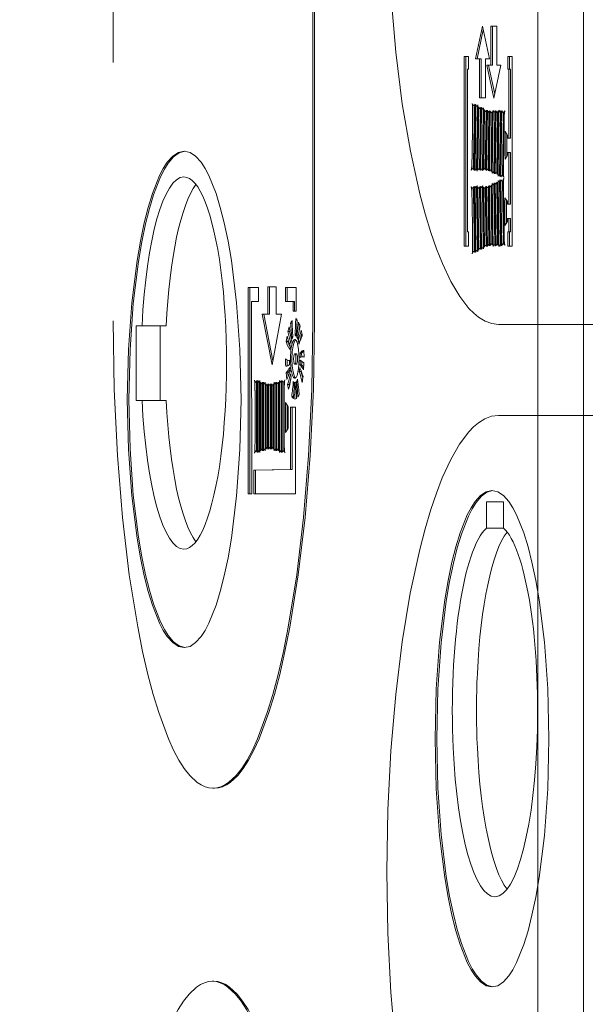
# Model space of a CAD drawing. Header units: centimetres. Extents: x -1436 to 1974, y -887 to 4352.
# Tile 73 of 105: x 604.4 to 607.82, y 2501.03 to 2506.98. Entities that reach past the tile are written whole.
import ezdxf

# ---------------------------------------------------------------- set-up
doc = ezdxf.new("R2010")
doc.units = ezdxf.units.CM
doc.header["$MEASUREMENT"] = 0
doc.layers.add('00 - nowa technologia myjni_Nr_pióra__246', color=7, linetype='Continuous', lineweight=20, true_color=0x1db3b3)
doc.layers.add('299-A Wymiary Opisy', color=7, linetype='Continuous')
doc.layers.add('299-A Wymiary Opisy_Nr_pióra__11', color=7, linetype='Continuous', lineweight=0)
doc.styles.add('STYL_AUTOMATYCZNY_1', font='arial.ttf')
doc.dimstyles.new('STYL_AUTOMATYCZNY__1', dxfattribs={"dimtxt": 13, "dimasz": 7.6, "dimexe": 0.18, "dimexo": 0.0625, "dimgap": 0, "dimtad": 1, "dimdec": 0, "dimzin": 0, "dimdsep": 46, "dimtxsty": 'STYL_AUTOMATYCZNY_1', "dimblk": 'ARROWHEAD_2', "dimblk1": 'ARROWHEAD_2', "dimblk2": 'ARROWHEAD_2', "dimcen": 0.09, "dimclrd": 7, "dimclre": 7, "dimclrt": 7, "dimadec": 0, "dimazin": 0, "dimtfac": 1, "dimtdec": 4, "dimtmove": 0, "dimatfit": 3, "dimfxl": 0, "dimtolj": 1, "dimtzin": 0, "dimarcsym": 0})

# ---------------------------------------------------------------- blocks, each defined once
blk = doc.blocks.new('*D80')
at = {"layer": '299-A Wymiary Opisy_Nr_pióra__11', "color": 7, "linetype": 'Continuous', "lineweight": 0}
for p, q in [((62.3974, 2870.0807), (62.3786, 2855.0807)), ((621.2065, 2869.3787), (621.1877, 2854.3787)), ((65.281, 2867.5771), (59.495, 2857.5843)), ((618.3041, 2856.8823), (624.0901, 2866.8751)), ((62.388, 2862.5807), (57.498, 2862.5868)), ((621.1971, 2861.8787), (62.388, 2862.5807)), ((626.0871, 2861.8726), (621.1971, 2861.8787))]:
    blk.add_line(p, q, dxfattribs=at)
at = {"layer": '299-A Wymiary Opisy_Nr_pióra__11', "color": 7, "lineweight": 0, "insert": (326.9227, 2864.8484), "char_height": 13, "attachment_point": 7, "rotation": 359.92802, "style": 'STYL_AUTOMATYCZNY_1'}
blk.add_mtext('\\A1;{\\pql;\\fArial|b0|i0|c238|p0;\\W1.000000;559}', dxfattribs=at)
blk = doc.blocks.new('ARROWHEAD_2')
at = {"color": 0, "linetype": 'Continuous', "lineweight": 0}
for p, q in [((-0.37813, -0.655), (0.37813, 0.655)), ((0, 0), (-1, 0))]:
    blk.add_line(p, q, dxfattribs=at)

msp = doc.modelspace()

# ---------------------------------------------------------------- linework, layer by layer
at = {"layer": '00 - nowa technologia myjni_Nr_pióra__246', "color": 132, "linetype": 'Continuous', "lineweight": 20, "true_color": 0x1db3b3}
for p, q in [((607.5322, 2583.5757), (607.5322, 2388.5757)), ((607.8072, 2542.286), (607.8072, 2467.2695)), ((604.9679, 2508.2814), (604.9679, 2506.7198)), ((606.1737, 2505.1582), (606.1737, 2508.2814)), ((606.1834, 2505.1582), (606.1834, 2508.2814)), ((607.1971, 2506.9386), (607.1562, 2506.7406)), ((607.2021, 2506.9161), (607.1658, 2506.7406)), ((607.2403, 2506.7406), (607.1971, 2506.9386)), ((607.2484, 2506.938), (607.2484, 2506.703)), ((607.2842, 2506.938), (607.2484, 2506.938)), ((607.258, 2506.938), (607.258, 2506.703)), ((607.2842, 2506.703), (607.2842, 2506.938)), ((607.1136, 2506.7555), (607.0874, 2506.7555)), ((607.0874, 2506.7555), (607.0874, 2505.6105)), ((607.097, 2506.7555), (607.097, 2505.6105)), ((607.1136, 2506.6792), (607.1136, 2506.7555)), ((607.1562, 2506.7406), (607.1798, 2506.7406)), ((607.1896, 2506.7406), (607.1798, 2506.7406)), ((607.1798, 2506.7406), (607.1798, 2506.5056)), ((607.1896, 2506.7406), (607.1896, 2506.5056)), ((607.2159, 2506.5056), (607.2159, 2506.7406)), ((607.2159, 2506.7406), (607.2403, 2506.7406)), ((607.351, 2506.7555), (607.3773, 2506.7555)), ((607.351, 2506.6789), (607.351, 2506.7555)), ((607.3608, 2506.6789), (607.3608, 2506.7555)), ((607.3773, 2506.7555), (607.3773, 2505.6105)), ((607.1069, 2505.6969), (607.1069, 2506.6792)), ((607.1069, 2506.6792), (607.1136, 2506.6792)), ((607.2484, 2506.703), (607.2238, 2506.703)), ((607.2238, 2506.703), (607.2671, 2506.5047)), ((607.2336, 2506.703), (607.2717, 2506.5276)), ((607.258, 2506.703), (607.2484, 2506.703)), ((607.2671, 2506.5047), (607.308, 2506.703)), ((607.308, 2506.703), (607.2842, 2506.703)), ((607.3578, 2506.6789), (607.351, 2506.6789)), ((607.3675, 2506.6789), (607.3578, 2506.6789)), ((607.3578, 2506.2624), (607.3578, 2506.6789)), ((607.3675, 2506.2624), (607.3675, 2506.6789)), ((607.1798, 2506.5056), (607.2159, 2506.5056)), ((607.153, 2506.4601), (607.146, 2506.4601)), ((607.1476, 2506.0671), (607.153, 2506.4668)), ((607.1585, 2506.4653), (607.153, 2506.0658)), ((607.1679, 2506.4552), (607.1628, 2506.0744)), ((607.1649, 2506.0631), (607.1704, 2506.4626)), ((607.1702, 2506.4552), (607.1649, 2506.4552)), ((607.1756, 2506.4522), (607.1704, 2506.0707)), ((607.1852, 2506.4421), (607.1803, 2506.0774)), ((607.1875, 2506.4421), (607.182, 2506.4421)), ((607.1824, 2506.068), (607.1876, 2506.4494)), ((607.193, 2506.4479), (607.1878, 2506.0668)), ((607.2026, 2506.4382), (607.1977, 2506.0753)), ((607.2049, 2506.4382), (607.1994, 2506.4382)), ((607.1998, 2506.064), (607.205, 2506.4449)), ((607.2102, 2506.4348), (607.2053, 2506.0716)), ((607.2198, 2506.4241), (607.2151, 2506.0793)), ((607.2221, 2506.4241), (607.2166, 2506.4241)), ((607.2172, 2506.0689), (607.2223, 2506.4317)), ((607.2276, 2506.4308), (607.2227, 2506.0677)), ((607.2372, 2506.4198), (607.2325, 2506.075)), ((607.2395, 2506.4198), (607.2339, 2506.4198)), ((607.2346, 2506.0646), (607.2395, 2506.4278)), ((607.245, 2506.4263), (607.24, 2506.0634)), ((607.2546, 2506.4162), (607.2499, 2506.071)), ((607.2567, 2506.4162), (607.2514, 2506.4162)), ((607.252, 2506.0603), (607.2569, 2506.4235)), ((607.2624, 2506.4314), (607.2572, 2506.05)), ((607.272, 2506.4205), (607.2671, 2506.0579)), ((607.2743, 2506.4205), (607.2691, 2506.4205)), ((607.2693, 2506.0472), (607.2744, 2506.4284)), ((607.2798, 2506.4272), (607.2746, 2506.0457)), ((607.2894, 2506.4171), (607.2845, 2506.0536)), ((607.2917, 2506.4171), (607.2862, 2506.4171)), ((607.2867, 2506.0429), (607.2917, 2506.4244)), ((607.2973, 2506.432), (607.2918, 2506.0326)), ((607.3068, 2506.4217), (607.3016, 2506.0402)), ((607.3037, 2506.0298), (607.3092, 2506.4293)), ((607.3091, 2506.4217), (607.3037, 2506.4217)), ((607.3146, 2506.4281), (607.3092, 2506.0286)), ((607.3242, 2506.418), (607.319, 2506.0359)), ((607.3314, 2506.418), (607.3236, 2506.418)), ((607.3243, 2506.082), (607.3282, 2506.368)), ((607.3492, 2506.2785), (607.3344, 2506.3017)), ((607.3344, 2506.3017), (607.3344, 2506.1351)), ((607.3442, 2506.2865), (607.3442, 2506.1513)), ((607.3492, 2506.2624), (607.3492, 2506.2785)), ((607.3578, 2506.2624), (607.3492, 2506.2624)), ((607.3675, 2506.2624), (607.3578, 2506.2624)), ((607.3344, 2506.1351), (607.3492, 2506.1598)), ((607.3492, 2506.1598), (607.3492, 2506.1763)), ((607.3492, 2506.1763), (607.3578, 2506.1763)), ((607.3675, 2506.1763), (607.3578, 2506.1763)), ((607.3578, 2505.8626), (607.3578, 2506.1763)), ((607.3675, 2505.8626), (607.3675, 2506.1763)), ((607.1478, 2506.078), (607.1396, 2506.078)), ((607.1826, 2506.0774), (607.1762, 2506.0774)), ((607.2174, 2506.0793), (607.211, 2506.0793)), ((607.1652, 2506.0744), (607.1586, 2506.0744)), ((607.2, 2506.0753), (607.1937, 2506.0753)), ((607.2348, 2506.075), (607.2285, 2506.075)), ((607.2522, 2506.071), (607.2456, 2506.071)), ((607.2694, 2506.0579), (607.263, 2506.0579)), ((607.2867, 2506.0536), (607.2802, 2506.0536)), ((607.3039, 2506.0402), (607.2976, 2506.0402)), ((607.3268, 2506.0359), (607.317, 2506.0359)), ((607.1478, 2505.9606), (607.138, 2505.9606)), ((607.1531, 2505.5715), (607.1475, 2505.9709)), ((607.1528, 2505.9721), (607.1585, 2505.5727)), ((607.1649, 2505.9648), (607.1586, 2505.9648)), ((607.1628, 2505.9648), (607.1679, 2505.5843)), ((607.1704, 2505.5757), (607.1649, 2505.9752)), ((607.1704, 2505.9676), (607.1757, 2505.5861)), ((607.1824, 2505.9602), (607.1759, 2505.9602)), ((607.1802, 2505.9602), (607.1853, 2505.5959)), ((607.1876, 2505.5892), (607.1823, 2505.9706)), ((607.1878, 2505.9718), (607.193, 2505.5904)), ((607.1998, 2505.9645), (607.1933, 2505.9645)), ((607.1975, 2505.9645), (607.2026, 2505.602)), ((607.205, 2505.5934), (607.1997, 2505.9749)), ((607.2052, 2505.967), (607.2102, 2505.6038)), ((607.2174, 2505.959), (607.211, 2505.959)), ((607.2149, 2505.959), (607.2198, 2505.6145)), ((607.2223, 2505.6069), (607.2171, 2505.97)), ((607.2226, 2505.9712), (607.2276, 2505.6081)), ((607.2346, 2505.9633), (607.2282, 2505.9633)), ((607.2323, 2505.9633), (607.2372, 2505.6188)), ((607.2397, 2505.6111), (607.2345, 2505.9743)), ((607.24, 2505.9755), (607.245, 2505.6123)), ((607.252, 2505.9682), (607.2458, 2505.9682)), ((607.2497, 2505.9682), (607.2546, 2505.623)), ((607.2569, 2505.6154), (607.2519, 2505.9786)), ((607.2571, 2505.9889), (607.2624, 2505.6075)), ((607.2693, 2505.981), (607.2632, 2505.981)), ((607.267, 2505.981), (607.272, 2505.6185)), ((607.2744, 2505.6105), (607.2691, 2505.992)), ((607.2744, 2505.9932), (607.2798, 2505.6117)), ((607.2867, 2505.9859), (607.2801, 2505.9859)), ((607.2844, 2505.9859), (607.2894, 2505.6224)), ((607.2918, 2505.6148), (607.2865, 2505.9963)), ((607.2917, 2506.0066), (607.2973, 2505.6072)), ((607.3037, 2505.9993), (607.2975, 2505.9993)), ((607.3016, 2505.9993), (607.307, 2505.6178)), ((607.3092, 2505.6099), (607.3037, 2506.0097)), ((607.3091, 2506.0109), (607.3147, 2505.6114)), ((607.3256, 2506.0048), (607.3158, 2506.0048)), ((607.3189, 2506.0048), (607.3242, 2505.6233)), ((607.3283, 2505.6722), (607.3242, 2505.9581)), ((607.3486, 2505.8785), (607.3338, 2505.9017)), ((607.3338, 2505.9017), (607.3338, 2505.735)), ((607.3436, 2505.8864), (607.3436, 2505.7515)), ((607.3486, 2505.8626), (607.3486, 2505.8785)), ((607.3578, 2505.8626), (607.3486, 2505.8626)), ((607.3675, 2505.8626), (607.3578, 2505.8626)), ((607.3338, 2505.735), (607.3486, 2505.7594)), ((607.3486, 2505.7594), (607.3486, 2505.7765)), ((607.3486, 2505.7765), (607.3578, 2505.7765)), ((607.3675, 2505.7765), (607.3578, 2505.7765)), ((607.3578, 2505.6969), (607.3578, 2505.7765)), ((607.3675, 2505.6969), (607.3675, 2505.7765)), ((607.1136, 2505.6969), (607.1069, 2505.6969)), ((607.1136, 2505.6105), (607.1136, 2505.6969)), ((607.351, 2505.6969), (607.3578, 2505.6969)), ((607.351, 2505.6105), (607.351, 2505.6969)), ((607.3675, 2505.6969), (607.3578, 2505.6969)), ((607.3607, 2505.6105), (607.3607, 2505.6969)), ((607.0874, 2505.6105), (607.1136, 2505.6105)), ((607.2049, 2505.602), (607.1995, 2505.602)), ((607.2221, 2505.6145), (607.2166, 2505.6145)), ((607.2395, 2505.6188), (607.2342, 2505.6188)), ((607.2569, 2505.623), (607.2513, 2505.623)), ((607.2743, 2505.6185), (607.269, 2505.6185)), ((607.2917, 2505.6224), (607.2862, 2505.6224)), ((607.3092, 2505.6178), (607.3039, 2505.6178)), ((607.3314, 2505.6233), (607.3245, 2505.6233)), ((607.3773, 2505.6105), (607.351, 2505.6105)), ((607.153, 2505.5785), (607.1466, 2505.5785)), ((607.1704, 2505.5843), (607.1647, 2505.5843)), ((607.1875, 2505.5959), (607.1823, 2505.5959)), ((605.9015, 2505.363), (605.9015, 2505.1979)), ((605.9517, 2505.363), (605.9015, 2505.363)), ((605.9111, 2505.363), (605.9111, 2505.1979)), ((605.9517, 2505.1979), (605.9517, 2505.363)), ((605.8449, 2505.3591), (605.7837, 2505.3591)), ((605.7837, 2505.3591), (605.7837, 2504.1127)), ((605.7934, 2505.3591), (605.7934, 2504.1127)), ((605.8449, 2505.2754), (605.8449, 2505.3591)), ((606.073, 2505.3591), (606.0095, 2505.3591)), ((606.0095, 2505.3591), (606.0095, 2505.2754)), ((606.0191, 2505.3591), (606.0191, 2505.2754)), ((606.073, 2505.2162), (606.073, 2505.3591)), ((605.8043, 2505.2754), (605.8449, 2505.2754)), ((605.8047, 2504.1127), (605.8043, 2505.2754)), ((606.0095, 2505.2754), (606.0541, 2505.2754)), ((606.0638, 2505.2754), (606.0541, 2505.2754)), ((606.0541, 2505.2754), (606.0541, 2505.2162)), ((606.0638, 2505.2754), (606.0638, 2505.2162)), ((605.9015, 2505.1979), (605.8671, 2505.1979)), ((605.8671, 2505.1979), (605.9276, 2504.8915)), ((605.8769, 2505.1979), (605.9323, 2504.9165)), ((605.9111, 2505.1979), (605.9015, 2505.1979)), ((605.9276, 2504.8915), (605.9851, 2505.1979)), ((605.9851, 2505.1979), (605.9517, 2505.1979)), ((606.0541, 2505.2162), (606.073, 2505.2162)), ((605.1062, 2505.1277), (605.1428, 2505.1277)), ((605.1062, 2504.6779), (605.1062, 2505.1277)), ((605.2888, 2505.1277), (605.1428, 2505.1277)), ((605.252, 2504.6779), (605.252, 2505.1277)), ((606.0489, 2505.1439), (606.0393, 2505.1439)), ((606.0489, 2505.1439), (606.049, 2505.1442)), ((606.0492, 2505.1418), (606.0489, 2505.1439)), ((606.0714, 2505.1723), (606.0801, 2505.1631)), ((606.0771, 2505.06), (606.0876, 2505.1497)), ((606.092, 2505.1045), (606.0951, 2505.1308)), ((607.2944, 2505.1363), (610.0024, 2505.1363)), ((606.0136, 2505.0325), (606.0183, 2505.0658)), ((606.0333, 2505.0929), (606.0235, 2505.0929)), ((606.0399, 2505.0206), (606.0235, 2505.0929)), ((606.0333, 2505.0929), (606.0347, 2505.0981)), ((606.0423, 2505.053), (606.0333, 2505.0929)), ((606.0736, 2505.07), (606.0676, 2505.07)), ((606.0232, 2505.0325), (606.0136, 2505.0325)), ((606.0232, 2505.0325), (606.0248, 2505.0432)), ((606.085, 2505.06), (606.0771, 2505.06)), ((606.0959, 2505.0359), (606.0861, 2505.0359)), ((606.096, 2505.035), (606.0959, 2505.0359)), ((606.0745, 2504.9596), (606.0647, 2504.9596)), ((606.1061, 2504.9623), (606.0965, 2504.9623)), ((606.107, 2504.941), (606.1061, 2504.9623)), ((606.12, 2504.9791), (606.1207, 2504.9397)), ((606.0196, 2504.8854), (606.019, 2504.9208)), ((606.0321, 2504.919), (606.0272, 2504.919)), ((606.0745, 2504.897), (606.0647, 2504.897)), ((606.1059, 2504.8918), (606.0963, 2504.8918)), ((606.0972, 2504.9202), (606.1201, 2504.9043)), ((606.1207, 2504.941), (606.112, 2504.941)), ((606.1201, 2504.9043), (606.118, 2504.8613)), ((606.0223, 2504.8439), (606.0125, 2504.8439)), ((606.0168, 2504.8036), (606.0125, 2504.8439)), ((606.0371, 2504.8515), (606.0168, 2504.8036)), ((606.0244, 2504.8219), (606.0223, 2504.8439)), ((606.102, 2504.8515), (606.0922, 2504.8515)), ((606.102, 2504.8515), (606.1027, 2504.8573)), ((605.8378, 2504.7881), (605.8299, 2504.7881)), ((605.838, 2504.363), (605.838, 2504.7984)), ((605.8429, 2504.7984), (605.8429, 2504.363)), ((605.854, 2504.7887), (605.8482, 2504.7887)), ((605.8526, 2504.7887), (605.8526, 2504.3724)), ((605.854, 2504.363), (605.854, 2504.7984)), ((605.859, 2504.7887), (605.859, 2504.3727)), ((605.8702, 2504.7786), (605.8645, 2504.7786)), ((605.8688, 2504.7786), (605.8688, 2504.3819)), ((605.8702, 2504.3727), (605.8702, 2504.7887)), ((605.8752, 2504.7887), (605.8752, 2504.3727)), ((605.8862, 2504.7786), (605.8806, 2504.7786)), ((605.885, 2504.7786), (605.885, 2504.3831)), ((605.8862, 2504.3727), (605.8862, 2504.7887)), ((605.8912, 2504.7786), (605.8912, 2504.3825)), ((605.9024, 2504.7688), (605.8969, 2504.7688)), ((605.901, 2504.7688), (605.901, 2504.3923)), ((605.9024, 2504.3825), (605.9024, 2504.7786)), ((605.9074, 2504.7786), (605.9074, 2504.3825)), ((605.9186, 2504.7688), (605.9128, 2504.7688)), ((605.9172, 2504.7688), (605.9172, 2504.3929)), ((605.9186, 2504.3825), (605.9186, 2504.7786)), ((605.9234, 2504.7786), (605.9234, 2504.3825)), ((605.9346, 2504.7688), (605.9291, 2504.7688)), ((605.9332, 2504.7688), (605.9332, 2504.3929)), ((605.9346, 2504.3825), (605.9346, 2504.7786)), ((605.9396, 2504.7887), (605.9396, 2504.3727)), ((605.9507, 2504.7777), (605.945, 2504.7777)), ((605.9494, 2504.7777), (605.9494, 2504.3819)), ((605.9507, 2504.3727), (605.9507, 2504.7887)), ((605.9558, 2504.7887), (605.9558, 2504.3727)), ((605.9669, 2504.7798), (605.9611, 2504.7798)), ((605.9656, 2504.7798), (605.9656, 2504.3819)), ((605.9669, 2504.3727), (605.9669, 2504.7887)), ((605.9718, 2504.7984), (605.9718, 2504.363)), ((605.9829, 2504.7875), (605.9775, 2504.7875)), ((605.9816, 2504.7875), (605.9816, 2504.3724)), ((605.9829, 2504.363), (605.9829, 2504.7984)), ((605.988, 2504.7984), (605.988, 2504.363)), ((606.0026, 2504.789), (605.9947, 2504.789)), ((605.9977, 2504.789), (605.9977, 2504.3718)), ((606.0309, 2504.774), (606.0212, 2504.774)), ((606.0272, 2504.7447), (606.0212, 2504.774)), ((606.033, 2504.764), (606.0309, 2504.774)), ((606.0725, 2504.7856), (606.0658, 2504.7856)), ((606.0724, 2504.7896), (606.0757, 2504.6892)), ((606.0829, 2504.7945), (606.076, 2504.7945)), ((605.8246, 2504.7365), (605.8246, 2504.4243)), ((605.8343, 2504.7365), (605.8343, 2504.4243)), ((606.0559, 2504.7011), (606.0583, 2504.7176)), ((606.0919, 2504.7115), (606.0835, 2504.6968)), ((605.1428, 2504.6779), (605.1062, 2504.6779)), ((605.2888, 2504.6779), (605.1428, 2504.6779)), ((606.0248, 2504.6394), (606.0092, 2504.6645)), ((606.0092, 2504.6645), (606.0092, 2504.4832)), ((606.019, 2504.6486), (606.019, 2504.5)), ((606.0559, 2504.7011), (606.0463, 2504.7011)), ((606.0753, 2504.6889), (606.0754, 2504.695)), ((606.0248, 2504.5101), (606.0248, 2504.6394)), ((606.0696, 2504.6358), (606.0385, 2504.6358)), ((606.0385, 2504.6358), (606.0385, 2504.2592)), ((606.0481, 2504.6358), (606.0481, 2504.2592)), ((606.0696, 2504.1133), (606.0696, 2504.6358)), ((610.0113, 2504.5863), (607.2941, 2504.5863)), ((606.0092, 2504.4832), (606.0248, 2504.5101)), ((605.838, 2504.3715), (605.8307, 2504.3715)), ((605.854, 2504.3724), (605.8484, 2504.3724)), ((605.8702, 2504.3819), (605.8645, 2504.3819)), ((605.8862, 2504.3831), (605.8804, 2504.3831)), ((605.9024, 2504.3923), (605.8967, 2504.3923)), ((605.9186, 2504.3929), (605.9129, 2504.3929)), ((605.9346, 2504.3929), (605.9289, 2504.3929)), ((605.9507, 2504.3819), (605.9453, 2504.3819)), ((605.9669, 2504.3819), (605.9613, 2504.3819)), ((605.9829, 2504.3724), (605.9773, 2504.3724)), ((606.0031, 2504.3718), (605.9956, 2504.3718)), ((606.0385, 2504.2592), (605.8169, 2504.2568)), ((605.8267, 2504.2568), (605.8169, 2504.2568)), ((605.8169, 2504.2568), (605.8169, 2504.1133)), ((606.0481, 2504.2592), (605.8267, 2504.2568)), ((605.8267, 2504.2568), (605.8267, 2504.1133)), ((606.0481, 2504.2592), (606.0385, 2504.2592)), ((605.8169, 2504.1133), (606.0696, 2504.1133)), ((605.7837, 2504.1127), (605.8047, 2504.1127)), ((607.222, 2503.9052), (607.222, 2504.0651)), ((607.222, 2504.0651), (607.325, 2504.0651)), ((607.325, 2504.0651), (607.325, 2503.9052)), ((607.222, 2503.9052), (607.325, 2503.9052)), ((605.5806, 2502.3341), (605.5708, 2502.3341)), ((605.5766, 2501.1675), (605.5668, 2501.1675))]:
    msp.add_line(p, q, dxfattribs=at)
for points in [[(606.6217, 2507.8243), (606.6278, 2507.4611), (606.6458, 2507.112), (606.6748, 2506.7809), (606.7138, 2506.4705), (606.7624, 2506.1842), (606.8194, 2505.9261), (606.8519, 2505.8043), (606.8864, 2505.6911), (606.9203, 2505.5937), (606.9557, 2505.5046), (607.0068, 2505.3963), (607.0604, 2505.3053), (607.1162, 2505.233), (607.1449, 2505.204), (607.174, 2505.1802), (607.2134, 2505.1558), (607.2537, 2505.1412), (607.2944, 2505.1363)], [(607.146, 2506.4601), (607.1422, 2506.4617), (607.1397, 2506.4641), (607.1354, 2506.4723)], [(607.153, 2506.4668), (607.1501, 2506.4623), (607.1486, 2506.4607), (607.146, 2506.4601)], [(607.1649, 2506.4552), (607.1628, 2506.4562), (607.1612, 2506.4583), (607.1585, 2506.4653)], [(607.1704, 2506.4626), (607.1679, 2506.4574), (607.1667, 2506.4559), (607.1655, 2506.4552)], [(607.182, 2506.4421), (607.1798, 2506.4433), (607.1785, 2506.4455), (607.1756, 2506.4522)], [(607.1876, 2506.4494), (607.185, 2506.4443), (607.1838, 2506.443), (607.1826, 2506.4424)], [(607.1994, 2506.4382), (607.1972, 2506.4391), (607.1959, 2506.4412), (607.193, 2506.4479)], [(607.205, 2506.4449), (607.2024, 2506.44), (607.2012, 2506.4388), (607.2, 2506.4382)], [(607.2166, 2506.4241), (607.2145, 2506.4253), (607.2131, 2506.4272), (607.2102, 2506.4348)], [(607.2223, 2506.4317), (607.2197, 2506.4263), (607.2185, 2506.4247), (607.2172, 2506.4241)], [(607.2339, 2506.4198), (607.2317, 2506.4211), (607.2304, 2506.4232), (607.2276, 2506.4308)], [(607.2395, 2506.4278), (607.2371, 2506.4223), (607.2357, 2506.4205), (607.2345, 2506.4198)], [(607.2514, 2506.4162), (607.2493, 2506.4171), (607.2477, 2506.4192), (607.245, 2506.4263)], [(607.2569, 2506.4235), (607.2545, 2506.4183), (607.2532, 2506.4168), (607.252, 2506.4162)], [(607.2691, 2506.4205), (607.2668, 2506.4217), (607.2654, 2506.4241), (607.2624, 2506.4314)], [(607.2744, 2506.4284), (607.272, 2506.4229), (607.2709, 2506.4211), (607.2697, 2506.4205)], [(607.2862, 2506.4171), (607.2841, 2506.4183), (607.2825, 2506.4205), (607.2798, 2506.4272)], [(607.2917, 2506.4244), (607.2893, 2506.4195), (607.288, 2506.418), (607.2868, 2506.4174)], [(607.3037, 2506.4217), (607.3016, 2506.4229), (607.3001, 2506.4253), (607.2973, 2506.432)], [(607.3092, 2506.4293), (607.3068, 2506.4241), (607.3056, 2506.4226), (607.3044, 2506.4217)], [(607.3236, 2506.418), (607.3204, 2506.4192), (607.3182, 2506.4211), (607.3146, 2506.4281)], [(607.3326, 2506.4278), (607.3291, 2506.4211), (607.3269, 2506.4192), (607.3236, 2506.418)], [(605.3972, 2506.1836), (605.3621, 2506.176), (605.3279, 2506.1531), (605.2949, 2506.1162), (605.2711, 2506.0796), (605.2482, 2506.0356), (605.2051, 2505.9273), (605.1793, 2505.8437), (605.1555, 2505.7497), (605.1326, 2505.6407), (605.1123, 2505.522), (605.0805, 2505.2675), (605.0606, 2504.9858), (605.0535, 2504.6837)], [(605.4017, 2506.1836), (605.3671, 2506.1736), (605.3334, 2506.1492), (605.3009, 2506.111), (605.2774, 2506.0738), (605.2548, 2506.0292), (605.2124, 2505.92), (605.1872, 2505.837), (605.164, 2505.7445), (605.1413, 2505.6349), (605.121, 2505.5159), (605.0898, 2505.2626), (605.0702, 2504.9831), (605.0633, 2504.6837)], [(605.7406, 2504.6837), (605.7338, 2504.9858), (605.7138, 2505.2675), (605.682, 2505.522), (605.6616, 2505.6407), (605.6389, 2505.7497), (605.6149, 2505.8437), (605.5893, 2505.9273), (605.5461, 2506.0356), (605.523, 2506.0796), (605.4992, 2506.1162), (605.4663, 2506.1531), (605.4323, 2506.176), (605.3972, 2506.1836)], [(607.1304, 2506.0683), (607.1341, 2506.0744), (607.1362, 2506.0765), (607.1383, 2506.0777), (607.1396, 2506.078)], [(607.1396, 2506.078), (607.1423, 2506.0768), (607.1443, 2506.0747), (607.1476, 2506.0671)], [(607.1704, 2506.0707), (607.1731, 2506.0753), (607.1744, 2506.0768), (607.1756, 2506.0774)], [(607.1762, 2506.0774), (607.1783, 2506.0762), (607.1798, 2506.0744), (607.1824, 2506.068)], [(607.2053, 2506.0716), (607.2079, 2506.0768), (607.2091, 2506.0787), (607.2104, 2506.0793)], [(607.211, 2506.0793), (607.2131, 2506.078), (607.2145, 2506.0759), (607.2172, 2506.0689)], [(607.153, 2506.0658), (607.1556, 2506.0719), (607.1568, 2506.0738), (607.158, 2506.0744)], [(607.1586, 2506.0744), (607.1608, 2506.0732), (607.1621, 2506.0707), (607.1649, 2506.0631)], [(607.1878, 2506.0668), (607.1905, 2506.0726), (607.1919, 2506.0744), (607.1931, 2506.075)], [(607.1937, 2506.0753), (607.1959, 2506.0738), (607.1972, 2506.0716), (607.1998, 2506.064)], [(607.2227, 2506.0677), (607.2253, 2506.0729), (607.2267, 2506.0744), (607.2279, 2506.075)], [(607.2285, 2506.075), (607.2307, 2506.0738), (607.232, 2506.0719), (607.2346, 2506.0646)], [(607.24, 2506.0634), (607.2426, 2506.0686), (607.2438, 2506.0701), (607.245, 2506.0707)], [(607.2456, 2506.071), (607.2477, 2506.0698), (607.2491, 2506.0677), (607.252, 2506.0603)], [(607.2572, 2506.05), (607.26, 2506.0555), (607.2612, 2506.057), (607.2624, 2506.0576)], [(607.263, 2506.0579), (607.2653, 2506.0564), (607.2667, 2506.0542), (607.2693, 2506.0472)], [(607.2746, 2506.0457), (607.2772, 2506.0512), (607.2784, 2506.0527), (607.2796, 2506.0536)], [(607.2802, 2506.0536), (607.2824, 2506.0524), (607.2838, 2506.0503), (607.2867, 2506.0429)], [(607.2918, 2506.0326), (607.2946, 2506.0378), (607.2958, 2506.0396), (607.297, 2506.0402)], [(607.2976, 2506.0402), (607.2998, 2506.039), (607.3012, 2506.0372), (607.3037, 2506.0298)], [(607.3092, 2506.0286), (607.3124, 2506.0338), (607.3141, 2506.0353), (607.317, 2506.0359)], [(607.3269, 2506.0195), (607.3225, 2506.0097), (607.3199, 2506.0063), (607.3172, 2506.0048), (607.3158, 2506.0048)], [(607.317, 2506.0359), (607.3205, 2506.0347), (607.3228, 2506.0323), (607.3269, 2506.0237)], [(607.138, 2505.9606), (607.1351, 2505.9615), (607.1333, 2505.9627), (607.1299, 2505.9676)], [(607.1475, 2505.9709), (607.1438, 2505.9636), (607.1415, 2505.9615), (607.138, 2505.9606)], [(607.1586, 2505.9648), (607.1567, 2505.9657), (607.1554, 2505.967), (607.1528, 2505.9721)], [(607.1649, 2505.9752), (607.1621, 2505.9679), (607.1606, 2505.966), (607.1592, 2505.9651)], [(607.1759, 2505.9602), (607.174, 2505.9612), (607.1728, 2505.9624), (607.1704, 2505.9676)], [(607.1823, 2505.9706), (607.1795, 2505.9633), (607.178, 2505.9615), (607.1766, 2505.9606)], [(607.1933, 2505.9645), (607.1914, 2505.9654), (607.1902, 2505.967), (607.1878, 2505.9718)], [(607.1997, 2505.9749), (607.1969, 2505.9676), (607.1954, 2505.9657), (607.194, 2505.9648)], [(607.211, 2505.959), (607.209, 2505.9599), (607.2078, 2505.9615), (607.2052, 2505.967)], [(607.2171, 2505.97), (607.2145, 2505.9624), (607.2131, 2505.9602), (607.2116, 2505.959)], [(607.2282, 2505.9633), (607.2264, 2505.9642), (607.225, 2505.9657), (607.2226, 2505.9712)], [(607.2345, 2505.9743), (607.2317, 2505.967), (607.2304, 2505.9645), (607.2288, 2505.9633)], [(607.2458, 2505.9682), (607.2438, 2505.9688), (607.2424, 2505.9706), (607.24, 2505.9755)], [(607.2519, 2505.9786), (607.2491, 2505.9712), (607.2477, 2505.9691), (607.2464, 2505.9682)], [(607.2632, 2505.981), (607.2612, 2505.9819), (607.2598, 2505.9834), (607.2571, 2505.9889)], [(607.2691, 2505.992), (607.2665, 2505.9844), (607.2653, 2505.9822), (607.2638, 2505.981)], [(607.2801, 2505.9859), (607.2783, 2505.9868), (607.277, 2505.9883), (607.2744, 2505.9932)], [(607.2865, 2505.9963), (607.2836, 2505.9892), (607.2822, 2505.9871), (607.2809, 2505.9865)], [(607.2975, 2505.9993), (607.2955, 2505.9999), (607.2943, 2506.0014), (607.2917, 2506.0066)], [(607.3037, 2506.0097), (607.301, 2506.0024), (607.2996, 2506.0005), (607.2983, 2505.9993)], [(607.3158, 2506.0048), (607.3135, 2506.0054), (607.3118, 2506.0066), (607.3091, 2506.0109)], [(607.193, 2505.5904), (607.196, 2505.5983), (607.1974, 2505.6007), (607.1989, 2505.602)], [(607.1995, 2505.602), (607.2014, 2505.6011), (607.2026, 2505.5995), (607.205, 2505.5934)], [(607.2102, 2505.6038), (607.2131, 2505.6111), (607.2145, 2505.6133), (607.2159, 2505.6142)], [(607.2166, 2505.6145), (607.2185, 2505.6136), (607.2197, 2505.612), (607.2223, 2505.6069)], [(607.2276, 2505.6081), (607.2307, 2505.6154), (607.232, 2505.6175), (607.2336, 2505.6188)], [(607.2342, 2505.6188), (607.236, 2505.6178), (607.2372, 2505.6163), (607.2397, 2505.6111)], [(607.245, 2505.6123), (607.2477, 2505.6197), (607.2491, 2505.6218), (607.2506, 2505.6227)], [(607.2513, 2505.623), (607.2532, 2505.6221), (607.2545, 2505.6206), (607.2569, 2505.6154)], [(607.2624, 2505.6075), (607.2654, 2505.6154), (607.2668, 2505.6172), (607.2682, 2505.6181)], [(607.269, 2505.6185), (607.2708, 2505.6172), (607.272, 2505.6157), (607.2744, 2505.6105)], [(607.2798, 2505.6117), (607.2825, 2505.6194), (607.2841, 2505.6212), (607.2854, 2505.6224)], [(607.2862, 2505.6224), (607.288, 2505.6215), (607.2893, 2505.6203), (607.2918, 2505.6148)], [(607.2973, 2505.6072), (607.3002, 2505.6145), (607.3018, 2505.6166), (607.3031, 2505.6175)], [(607.3039, 2505.6178), (607.3057, 2505.6169), (607.307, 2505.6154), (607.3092, 2505.6099)], [(607.3147, 2505.6114), (607.3185, 2505.6197), (607.3208, 2505.6218), (607.3233, 2505.6233), (607.3245, 2505.6233)], [(607.3245, 2505.6233), (607.3272, 2505.6224), (607.3291, 2505.6209), (607.3324, 2505.6154)], [(607.1359, 2505.5641), (607.1402, 2505.5736), (607.1428, 2505.5766), (607.1454, 2505.5782), (607.1466, 2505.5785)], [(607.1466, 2505.5785), (607.1489, 2505.5779), (607.1504, 2505.5763), (607.1531, 2505.5715)], [(607.1585, 2505.5727), (607.1612, 2505.5806), (607.1626, 2505.583), (607.164, 2505.5843)], [(607.1647, 2505.5843), (607.1666, 2505.5834), (607.1679, 2505.5815), (607.1704, 2505.5757)], [(607.1757, 2505.5861), (607.1786, 2505.5928), (607.1802, 2505.5946), (607.1817, 2505.5959)], [(607.1823, 2505.5959), (607.1841, 2505.5953), (607.1853, 2505.5937), (607.1876, 2505.5892)], [(604.9679, 2505.1582), (604.9745, 2504.7426), (604.9936, 2504.3453), (605.0241, 2503.9705), (605.0653, 2503.6232), (605.1162, 2503.3083), (605.1458, 2503.16), (605.1774, 2503.022), (605.2095, 2502.9012), (605.243, 2502.7907), (605.3019, 2502.6323), (605.3331, 2502.5643), (605.365, 2502.5044), (605.3975, 2502.4538), (605.4306, 2502.4117), (605.4762, 2502.3689), (605.4995, 2502.3537), (605.523, 2502.343), (605.5468, 2502.3363), (605.5708, 2502.3341)], [(605.5708, 2502.3341), (605.5948, 2502.3363), (605.6186, 2502.343), (605.6421, 2502.3537), (605.6654, 2502.3689), (605.711, 2502.4117), (605.7441, 2502.4538), (605.7766, 2502.5044), (605.8085, 2502.5643), (605.8397, 2502.6323), (605.8984, 2502.7907), (605.9321, 2502.9012), (605.9642, 2503.022), (605.9958, 2503.16), (606.0254, 2503.308), (606.0763, 2503.6232), (606.1175, 2503.9705), (606.148, 2504.3453), (606.1671, 2504.7426), (606.1737, 2505.1582)], [(605.5806, 2502.3341), (605.6045, 2502.3363), (605.6283, 2502.343), (605.6518, 2502.3537), (605.675, 2502.3689), (605.7208, 2502.4117), (605.7539, 2502.4538), (605.7863, 2502.5044), (605.8183, 2502.5643), (605.8494, 2502.6323), (605.9082, 2502.7907), (605.9419, 2502.9012), (605.9738, 2503.022), (606.0055, 2503.16), (606.0351, 2503.308), (606.0859, 2503.6232), (606.1271, 2503.9705), (606.1578, 2504.3453), (606.1769, 2504.7426), (606.1834, 2505.1582)], [(606.0676, 2505.07), (606.0692, 2505.1424), (606.0714, 2505.1723)], [(606.0347, 2504.9849), (606.0194, 2505.0136), (606.0136, 2505.0325)], [(606.038, 2504.9281), (606.0417, 2504.987), (606.0513, 2505.0289), (606.0568, 2505.0395), (606.0599, 2505.0429), (606.0631, 2505.0447), (606.0647, 2505.0447)], [(606.0476, 2504.9281), (606.0496, 2504.9709), (606.0547, 2505.0069), (606.064, 2505.0356), (606.0696, 2505.0429)], [(606.0647, 2505.0447), (606.0663, 2505.0447), (606.0695, 2505.0429), (606.0725, 2505.0395), (606.0782, 2505.0289), (606.0878, 2504.987), (606.0914, 2504.9281)], [(606.0647, 2504.9596), (606.0634, 2504.9593), (606.0626, 2504.958), (606.0611, 2504.9553), (606.0585, 2504.944), (606.0576, 2504.9281)], [(606.0719, 2504.9281), (606.0708, 2504.944), (606.0684, 2504.9553), (606.0669, 2504.958), (606.066, 2504.9593), (606.0647, 2504.9596)], [(606.0817, 2504.9281), (606.0806, 2504.944), (606.078, 2504.9553), (606.0765, 2504.958), (606.0757, 2504.9593), (606.0745, 2504.9596)], [(606.0965, 2504.9623), (606.1102, 2504.9776), (606.1145, 2504.98), (606.1165, 2504.98)], [(606.0647, 2504.8116), (606.0631, 2504.8116), (606.0599, 2504.8134), (606.0568, 2504.8164), (606.0513, 2504.8274), (606.0417, 2504.8692), (606.038, 2504.9281)], [(606.0696, 2504.8134), (606.064, 2504.8207), (606.0547, 2504.8494), (606.0496, 2504.8854), (606.0476, 2504.9281)], [(606.0576, 2504.9281), (606.0585, 2504.9123), (606.0611, 2504.9013), (606.0626, 2504.8982), (606.0634, 2504.897), (606.0647, 2504.897)], [(606.0914, 2504.9281), (606.0878, 2504.8692), (606.0782, 2504.8274), (606.0725, 2504.8164), (606.0695, 2504.8134), (606.0663, 2504.8116), (606.0647, 2504.8116)], [(606.0647, 2504.897), (606.066, 2504.897), (606.0669, 2504.8982), (606.0684, 2504.9013), (606.0708, 2504.9123), (606.0719, 2504.9281)], [(606.0745, 2504.897), (606.0757, 2504.897), (606.0765, 2504.8982), (606.078, 2504.9013), (606.0806, 2504.9123), (606.0817, 2504.9281)], [(605.8299, 2504.7881), (605.8284, 2504.7884), (605.8268, 2504.7893), (605.825, 2504.7914), (605.8215, 2504.7994)], [(605.838, 2504.7984), (605.8346, 2504.7914), (605.8328, 2504.7893), (605.8308, 2504.7884)], [(605.8482, 2504.7887), (605.8464, 2504.7896), (605.8453, 2504.7917), (605.8429, 2504.7984)], [(605.854, 2504.7984), (605.8514, 2504.7917), (605.8502, 2504.7896), (605.849, 2504.789)], [(605.8645, 2504.7786), (605.8627, 2504.7798), (605.8615, 2504.7817), (605.859, 2504.7887)], [(605.8702, 2504.7887), (605.8677, 2504.7817), (605.8665, 2504.7798), (605.8653, 2504.7789)], [(605.8806, 2504.7786), (605.8787, 2504.7798), (605.8775, 2504.782), (605.8752, 2504.7887)], [(605.8862, 2504.7887), (605.8836, 2504.7817), (605.8824, 2504.7798), (605.8812, 2504.7786)], [(605.8969, 2504.7688), (605.8951, 2504.7701), (605.8938, 2504.7719), (605.8912, 2504.7786)], [(605.9024, 2504.7786), (605.8999, 2504.7719), (605.8987, 2504.7701), (605.8975, 2504.7688)], [(605.9128, 2504.7688), (605.9109, 2504.7701), (605.9097, 2504.7719), (605.9074, 2504.7786)], [(605.9186, 2504.7786), (605.916, 2504.7719), (605.9146, 2504.7701), (605.9134, 2504.7688)], [(605.9291, 2504.7688), (605.9273, 2504.7701), (605.926, 2504.7719), (605.9234, 2504.7786)], [(605.9346, 2504.7786), (605.9321, 2504.7719), (605.9309, 2504.7701), (605.9297, 2504.7688)], [(605.945, 2504.7777), (605.9431, 2504.7789), (605.9419, 2504.781), (605.9396, 2504.7887)], [(605.9507, 2504.7887), (605.9482, 2504.781), (605.9469, 2504.7789), (605.9456, 2504.7777)], [(605.9611, 2504.7798), (605.9593, 2504.7807), (605.9581, 2504.7826), (605.9558, 2504.7887)], [(605.9669, 2504.7887), (605.9642, 2504.7826), (605.963, 2504.7807), (605.9617, 2504.7798)], [(605.9775, 2504.7875), (605.9756, 2504.789), (605.9744, 2504.7908), (605.9718, 2504.7984)], [(605.9829, 2504.7984), (605.9805, 2504.7908), (605.9793, 2504.789), (605.9781, 2504.7878)], [(605.9947, 2504.789), (605.9935, 2504.789), (605.9924, 2504.7896), (605.9909, 2504.7914), (605.988, 2504.7984)], [(606.0039, 2504.8018), (606.0002, 2504.7933), (605.9981, 2504.7905), (605.9958, 2504.789), (605.9947, 2504.789)], [(606.0435, 2504.8195), (606.033, 2504.7637), (606.0272, 2504.7447)], [(606.0814, 2504.8055), (606.0898, 2504.742), (606.0919, 2504.7115)], [(605.0535, 2504.6837), (605.0606, 2504.3813), (605.0805, 2504.0999), (605.1123, 2503.8451), (605.1326, 2503.7264), (605.1555, 2503.6177), (605.1793, 2503.5237), (605.2051, 2503.4398), (605.2482, 2503.3315), (605.2711, 2503.2875), (605.2949, 2503.2512), (605.3279, 2503.2143), (605.3621, 2503.1914), (605.3972, 2503.1838)], [(605.0633, 2504.6837), (605.0702, 2504.3843), (605.0898, 2504.1048), (605.121, 2503.8518), (605.1413, 2503.7325), (605.164, 2503.6232), (605.1872, 2503.5304), (605.2122, 2503.4474), (605.2548, 2503.3385), (605.2774, 2503.2939), (605.3009, 2503.2564), (605.3332, 2503.2179), (605.3669, 2503.1935), (605.4016, 2503.1838)], [(605.3972, 2503.1838), (605.4323, 2503.1914), (605.4663, 2503.2143), (605.4992, 2503.2512), (605.523, 2503.2875), (605.5461, 2503.3315), (605.5893, 2503.4398), (605.6149, 2503.5237), (605.6389, 2503.6177), (605.6616, 2503.7264), (605.682, 2503.8451), (605.7138, 2504.0999), (605.7338, 2504.3813), (605.7406, 2504.6837)], [(606.0562, 2504.6886), (606.0489, 2504.6974), (606.0463, 2504.7011)], [(607.2941, 2504.5863), (607.2534, 2504.5815), (607.2131, 2504.5665), (607.1737, 2504.5418), (607.1446, 2504.5174), (607.1159, 2504.4875), (607.0602, 2504.4136), (607.0065, 2504.3202), (606.9554, 2504.2091), (606.92, 2504.1176), (606.8861, 2504.0175), (606.8516, 2503.9015), (606.8191, 2503.777), (606.7621, 2503.5118), (606.7137, 2503.2185), (606.6745, 2502.9006), (606.6455, 2502.5609), (606.6275, 2502.2029), (606.6214, 2501.8306)], [(605.8212, 2504.3584), (605.825, 2504.3672), (605.8273, 2504.3697), (605.8294, 2504.3712), (605.8307, 2504.3715)], [(605.8307, 2504.3715), (605.8333, 2504.3703), (605.8349, 2504.3691), (605.838, 2504.363)], [(605.8429, 2504.363), (605.8453, 2504.3697), (605.8465, 2504.3715), (605.8478, 2504.3724)], [(605.8484, 2504.3724), (605.8502, 2504.3715), (605.8516, 2504.3697), (605.854, 2504.363)], [(605.859, 2504.3727), (605.8615, 2504.3791), (605.8627, 2504.381), (605.8639, 2504.3819)], [(605.8645, 2504.3819), (605.8665, 2504.381), (605.8677, 2504.3791), (605.8702, 2504.3727)], [(605.8752, 2504.3727), (605.8775, 2504.38), (605.8786, 2504.3819), (605.8798, 2504.3828)], [(605.8804, 2504.3831), (605.8822, 2504.3819), (605.8836, 2504.3794), (605.8862, 2504.3727)], [(605.8912, 2504.3825), (605.8937, 2504.3892), (605.8949, 2504.3913), (605.8961, 2504.3923)], [(605.8967, 2504.3923), (605.8986, 2504.391), (605.8999, 2504.3892), (605.9024, 2504.3825)], [(605.9074, 2504.3825), (605.9099, 2504.3898), (605.9111, 2504.3916), (605.9123, 2504.3929)], [(605.9129, 2504.3929), (605.9149, 2504.3916), (605.9161, 2504.3898), (605.9186, 2504.3825)], [(605.9234, 2504.3825), (605.9259, 2504.3898), (605.9271, 2504.3916), (605.9283, 2504.3929)], [(605.9289, 2504.3929), (605.9308, 2504.3916), (605.9321, 2504.3898), (605.9346, 2504.3825)], [(605.9396, 2504.3727), (605.9421, 2504.3791), (605.9433, 2504.381), (605.9445, 2504.3819)], [(605.9453, 2504.3819), (605.9471, 2504.381), (605.9483, 2504.3791), (605.9507, 2504.3727)], [(605.9558, 2504.3727), (605.9582, 2504.3791), (605.9594, 2504.381), (605.9607, 2504.3819)], [(605.9613, 2504.3819), (605.9631, 2504.381), (605.9643, 2504.3791), (605.9669, 2504.3727)], [(605.9718, 2504.363), (605.9742, 2504.3697), (605.9755, 2504.3715), (605.9767, 2504.3724)], [(605.9773, 2504.3724), (605.9793, 2504.3715), (605.9805, 2504.3697), (605.9829, 2504.363)], [(605.988, 2504.363), (605.991, 2504.3691), (605.9929, 2504.3709), (605.9956, 2504.3718)], [(605.9956, 2504.3718), (605.9967, 2504.3715), (605.9987, 2504.3706), (606.0006, 2504.3685), (606.0043, 2504.3614)], [(607.2552, 2504.1329), (607.2201, 2504.1255), (607.1859, 2504.1023), (607.1531, 2504.0657), (607.1293, 2504.0288), (607.1063, 2503.9851), (607.0633, 2503.8765), (607.0373, 2503.7929), (607.0135, 2503.6992), (606.9908, 2503.5899), (606.9703, 2503.4718), (606.9388, 2503.2167), (606.9186, 2502.9353), (606.9116, 2502.6329)], [(607.2598, 2504.1329), (607.2252, 2504.1231), (607.1914, 2504.0987), (607.1591, 2504.0602), (607.1356, 2504.023), (607.1129, 2503.9784), (607.0704, 2503.8695), (607.0453, 2503.7862), (607.0221, 2503.694), (606.9993, 2503.5841), (606.979, 2503.4651), (606.9479, 2503.2118), (606.9282, 2502.9326), (606.9214, 2502.6329)], [(607.5989, 2502.6329), (607.5918, 2502.9353), (607.5718, 2503.2167), (607.5401, 2503.4718), (607.5198, 2503.5899), (607.4969, 2503.6992), (607.4731, 2503.7929), (607.4473, 2503.8765), (607.4041, 2503.9851), (607.3813, 2504.0288), (607.3575, 2504.0657), (607.3245, 2504.1023), (607.2903, 2504.1255), (607.2552, 2504.1329)], [(606.9116, 2502.6329), (606.9186, 2502.3308), (606.9388, 2502.0491), (606.9703, 2501.7946), (606.9908, 2501.6759), (607.0135, 2501.5669), (607.0373, 2501.4732), (607.0633, 2501.3893), (607.1063, 2501.281), (607.1293, 2501.237), (607.1531, 2501.2007), (607.1859, 2501.1635), (607.2201, 2501.1409), (607.2552, 2501.133)], [(606.9214, 2502.6329), (606.9282, 2502.3335), (606.9479, 2502.0543), (606.979, 2501.8013), (606.9993, 2501.682), (607.0221, 2501.5724), (607.0453, 2501.4797), (607.0704, 2501.3966), (607.1129, 2501.2877), (607.1354, 2501.2435), (607.1589, 2501.2056), (607.1914, 2501.1675), (607.225, 2501.143), (607.2598, 2501.133)], [(607.2552, 2501.133), (607.2903, 2501.1409), (607.3245, 2501.1635), (607.3575, 2501.2007), (607.3813, 2501.237), (607.4041, 2501.281), (607.4473, 2501.3893), (607.4731, 2501.4732), (607.4969, 2501.5669), (607.5198, 2501.6759), (607.5401, 2501.7946), (607.5718, 2502.0491), (607.5918, 2502.3308), (607.5989, 2502.6329)], [(606.6214, 2501.8306), (606.6275, 2501.4577), (606.6455, 2501.1), (606.6745, 2500.7604), (606.7137, 2500.4421), (606.7621, 2500.1491), (606.8191, 2499.8839), (606.8516, 2499.7591), (606.8861, 2499.6431), (606.92, 2499.5433), (606.9554, 2499.4521), (607.0065, 2499.341), (607.0602, 2499.2476), (607.1159, 2499.1731), (607.1446, 2499.1435), (607.1737, 2499.1191), (607.2131, 2499.0944), (607.2534, 2499.0794), (607.2941, 2499.0743)], [(605.5668, 2501.1675), (605.5429, 2501.1653), (605.5191, 2501.1586), (605.4956, 2501.1476), (605.4722, 2501.1324), (605.4266, 2501.0896), (605.3935, 2501.0478), (605.3612, 2500.9969), (605.3291, 2500.9371), (605.298, 2500.8693), (605.2392, 2500.7109), (605.2055, 2500.6001), (605.1736, 2500.4793), (605.1419, 2500.3414), (605.1123, 2500.1936), (605.0615, 2499.8781), (605.0201, 2499.5308), (604.9896, 2499.1564), (604.9705, 2498.759), (604.964, 2498.3431)], [(606.1697, 2498.3431), (606.1632, 2498.759), (606.1441, 2499.1564), (606.1136, 2499.5308), (606.0724, 2499.8781), (606.0214, 2500.1936), (605.9918, 2500.3414), (605.9602, 2500.4793), (605.9282, 2500.6001), (605.8946, 2500.7109), (605.8357, 2500.8693), (605.8047, 2500.9371), (605.7727, 2500.9969), (605.7402, 2501.0478), (605.7071, 2501.0896), (605.6614, 2501.1324), (605.6381, 2501.1476), (605.6146, 2501.1586), (605.5908, 2501.1653), (605.5668, 2501.1675)], [(606.1795, 2498.3431), (606.1729, 2498.759), (606.1538, 2499.1564), (606.1233, 2499.5308), (606.082, 2499.8781), (606.0312, 2500.1936), (606.0016, 2500.3414), (605.9698, 2500.4793), (605.9379, 2500.6001), (605.9042, 2500.7109), (605.8455, 2500.8693), (605.8143, 2500.9371), (605.7823, 2500.9969), (605.7499, 2501.0478), (605.7168, 2501.0896), (605.6712, 2501.1324), (605.6479, 2501.1476), (605.6244, 2501.1586), (605.6006, 2501.1653), (605.5766, 2501.1675)]]:
    msp.add_lwpolyline(points, dxfattribs=at)
for centre, radius, start, end in [((606.7552, 2506.425), 0.3832, 0.08532, 7.0757), ((606.7993, 2506.4263), 0.3489, 359.85574, 5.5648), ((590.2809, 2506.4998), 16.8576, 358.69064, 359.74733), ((590.2907, 2506.4998), 16.8576, 358.69064, 359.74733), ((607.8222, 2506.3619), 0.4941, 172.34006, 179.27613), ((606.7949, 2506.1183), 0.3393, 351.5354, 359.40035), ((606.7724, 2506.1202), 0.3715, 353.46298, 359.1554), ((607.9071, 2506.0774), 0.5828, 179.55269, 185.30203), ((607.8604, 2505.9651), 0.5362, 174.183, 180.74932), ((606.7891, 2505.9136), 0.3452, 1.55197, 9.04624), ((606.8167, 2505.9148), 0.3272, 1.40671, 8.00718), ((590.3111, 2505.5327), 16.8274, 0.26961, 1.32811), ((590.3209, 2505.5327), 16.8274, 0.26961, 1.32811), ((607.8666, 2505.6819), 0.5384, 181.04993, 187.111), ((606.7674, 2505.6065), 0.371, 353.43516, 0.84579), ((606.7358, 2505.6078), 0.4123, 355.95078, 0.59695), ((606.1712, 2505.0755), 0.1487, 145.48519, 152.6053), ((607.9228, 2505.2702), 1.8878, 183.8394, 186.69475), ((607.4473, 2505.1753), 1.3986, 180.64854, 184.65853), ((608.238, 2504.9638), 2.1671, 174.72461, 177.30999), ((607.464, 2504.8586), 1.3938, 168.88022, 172.24674), ((605.6834, 2504.98), 0.4383, 19.59672, 22.7724), ((606.5458, 2505.2046), 0.5455, 194.75987, 201.2634), ((606.8265, 2504.8985), 0.826, 164.32277, 166.41286), ((607.4289, 2505.3108), 1.4104, 187.70495, 191.05108), ((606.0614, 2505.0566), 0.0149, 37.09775, 65.41341), ((606.7653, 2504.8866), 0.6954, 162.05296, 167.6052), ((606.302, 2504.9611), 0.2189, 151.29097, 165.21984), ((606.8112, 2504.8775), 0.7328, 163.84054, 167.51316), ((605.2408, 2504.923), 0.881, 9.34202, 11.65761), ((606.1447, 2505.0594), 0.1244, 192.58111, 209.36432), ((606.4624, 2504.9428), 0.4298, 171.39419, 174.37986), ((606.2614, 2504.9782), 0.2256, 163.96935, 169.16493), ((606.1133, 2505.0264), 0.0696, 149.45402, 160.05141), ((606.0026, 2505.0203), 0.0844, 17.93499, 28.01286), ((605.8404, 2504.9721), 0.2537, 10.13258, 14.58658), ((605.5017, 2504.9288), 0.5956, 0.822, 3.22269), ((606.1792, 2504.9104), 0.0895, 131.45261, 144.68398), ((606.1165, 2504.9733), 0.00663, 57.11854, 89.55532), ((607.7366, 2504.9367), 1.7275, 180.2763, 181.76041), ((606.0292, 2504.9449), 0.026, 219.61414, 265.59907), ((606.0077, 2504.9202), 0.0367, 273.50429, 313.56719), ((606.0272, 2504.9361), 0.017, 269.9921, 286.69173), ((606.6275, 2504.9275), 0.5954, 180.74964, 183.27952), ((605.5008, 2504.9275), 0.5965, 356.55148, 359.28611), ((605.9984, 2504.7994), 0.1348, 27.42315, 43.37934), ((606.1126, 2504.9077), 0.0333, 90.83337, 117.30613), ((605.5174, 2504.9272), 0.5897, 356.54088, 358.66937), ((606.0185, 2504.8076), 0.1214, 34.26793, 43.89031), ((606.112, 2504.9117), 0.0296, 72.97207, 89.94475), ((605.892, 2504.9452), 0.1576, 319.94443, 334.45294), ((605.3866, 2504.9904), 0.6705, 341.16069, 346.81912), ((605.9323, 2504.923), 0.1199, 318.67418, 329.65543), ((606.4818, 2504.9159), 0.4492, 184.9514, 188.24656), ((606.2808, 2504.8824), 0.2455, 190.53905, 194.86428), ((605.6515, 2504.9156), 0.4453, 351.73634, 354.82314), ((605.619, 2504.6974), 0.4977, 10.17437, 18.0579), ((605.7223, 2504.7072), 0.4088, 16.38574, 24.25307), ((605.7083, 2504.7197), 0.4151, 12.87544, 18.51481), ((605.1156, 2504.7334), 0.7089, 0.21801, 5.30223), ((605.0247, 2504.7298), 0.8097, 0.45177, 4.11739), ((606.4558, 2504.7511), 0.4548, 173.60966, 180.09709), ((605.4852, 2504.9629), 0.5775, 340.90392, 344.57335), ((604.9493, 2504.8641), 1.1089, 351.55087, 356.2197), ((606.0679, 2504.8), 0.0148, 216.3788, 246.33568), ((603.9328, 2504.8641), 2.1306, 355.27074, 357.89708), ((603.535, 2504.7432), 2.5312, 358.69959, 0.96398), ((606.0634, 2504.7969), 0.0117, 282.25337, 320.09311), ((606.0171, 2504.8293), 0.0685, 329.54956, 339.68588), ((603.9663, 2504.5851), 2.1202, 3.02413, 5.66675), ((605.0728, 2504.9568), 1.0504, 350.58659, 352.65986), ((627.6077, 2504.5796), 21.6074, 179.54724, 180.44606), ((606.0605, 2504.7023), 0.00482, 198.03323, 222.9712), ((606.0583, 2504.7218), 0.0368, 281.37074, 298.10719), ((605.1654, 2504.424), 0.6592, 354.26525, 0.00515), ((605.1237, 2504.4261), 0.7107, 355.59537, 359.85764), ((606.4676, 2504.417), 0.4666, 180.68172, 186.82923)]:
    msp.add_arc(centre, radius, start, end, dxfattribs=at)
for centre, major_axis, start_param, end_param in [((605.3952, 2504.9028), (0, -1.125), 3.141637, 4.511031), ((605.3952, 2504.9028), (0, -1.125), 6.283141, 9.424822), ((605.5412, 2504.9028), (0, -1.125), 3.428674, 4.511031), ((605.3952, 2504.9028), (0, -1.125), 4.913747, 6.283141), ((605.5412, 2504.9028), (0, -1.125), 4.913747, 5.996104), ((607.2734, 2502.8029), (0, -1.125), 3.342951, 4.913747), ((607.4194, 2502.8029), (0, -1.125), 3.428745, 4.511031), ((607.2734, 2502.8029), (0, -1.125), 6.283138, 9.22342), ((607.4194, 2502.8029), (0, 1.125), 1.369438, 1.772154), ((607.2734, 2502.8029), (0, -1.125), 4.913744, 6.283141), ((607.4194, 2502.8029), (0, -1.125), 4.913747, 5.996108)]:
    msp.add_ellipse(centre, major_axis=major_axis, ratio=0.229047, start_param=start_param, end_param=end_param, dxfattribs=at)

# ---------------------------------------------------------------- dimensions: what is measured, and where the dimension line sits
at = {"layer": '299-A Wymiary Opisy', "color": 7, "linetype": 'Continuous', "lineweight": 0}
dim = msp.add_linear_dim(base=(62.388, 2862.5807), p1=(621.379, 3006.6507), p2=(60.718, 1533.2508), angle=179.92802, dimstyle='STYL_AUTOMATYCZNY__1', dxfattribs=at)
dim.commit()
dim.dimension.update_dxf_attribs({"geometry": '*D80', "text_midpoint": (341.771, 2871.3297), "dimtype": 160, "text_rotation": 359.92802})

doc.saveas('drawing.dxf')
